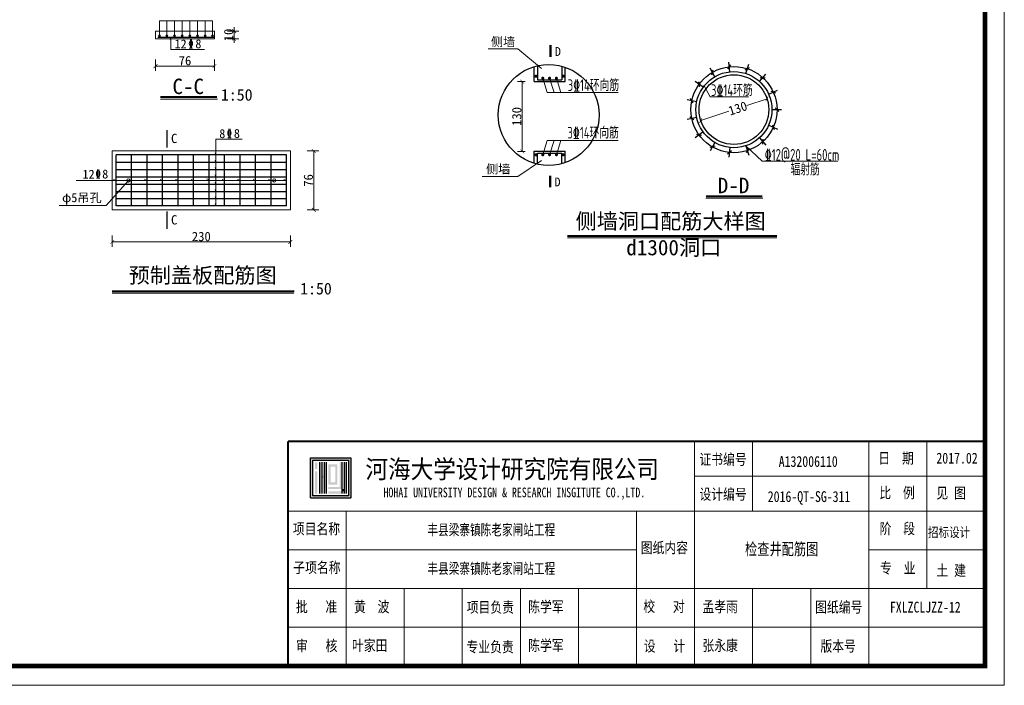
# Model space of a CAD drawing. Extents: x -13074 to 1448651, y 3648755 to 8081248.
# Tile 131 of 173: x 562824 to 563078, y 3858485 to 3858657. Entities that reach past the tile are written whole.
import ezdxf
from ezdxf.enums import TextEntityAlignment as Align

# ---------------------------------------------------------------- set-up
doc = ezdxf.new("R2010")
doc.units = 0
doc.header["$PDMODE"] = 32
doc.header["$PDSIZE"] = 0.2
doc.layers.get('0').update_dxf_attribs({"linetype": 'CONTINUOUS'})
doc.layers.get('Defpoints').update_dxf_attribs({"linetype": 'CONTINUOUS'})
for name, color, linetype, lineweight in [('0.09标注线', 3, 'CONTINUOUS', 9), ('0.13填充', 8, 'CONTINUOUS', 9), ('0.13文字', 255, 'CONTINUOUS', 13), ('0.13轮廓', 4, 'CONTINUOUS', 13), ('0.30粗线', 7, 'CONTINUOUS', 30), ('0.30红', 1, 'CONTINUOUS', 30), ('SHEET', 1, 'CONTINUOUS', 15), ('文字', 7, 'CONTINUOUS', 15), ('新建路', 7, 'CONTINUOUS', 40), ('标注', 6, 'CONTINUOUS', 9), ('配筋1', 1, 'CONTINUOUS', 50)]:
    doc.layers.add(name, color=color, linetype=linetype, lineweight=lineweight)
doc.layers.add('HOHAITK', color=7, linetype='CONTINUOUS')
doc.styles.add('-仿宋_GB2312', font='FangSong_GB2312.ttf')
doc.styles.add('CHX-1', font='tssdeng.shx', dxfattribs={"width": 0.7, "height": 300, "bigfont": 'atssdchn.shx'})
doc.styles.add('FHZ', font='FangSong_GB2312.ttf', dxfattribs={"width": 0.707, "height": 300})
doc.styles.add('HOHAITK', font='simhei.ttf')
doc.styles.add('hz-e', font='hztxt_e.shx', dxfattribs={"width": 0.65, "bigfont": 'hztxt.shx'})
doc.dimstyles.new('zzzz STANDARD', dxfattribs={"dimtxt": 2.3, "dimasz": 1, "dimexe": 1.25, "dimexo": 1.5, "dimgap": 0.2, "dimtad": 1, "dimdec": 0, "dimlfac": 10, "dimzin": 0, "dimdsep": 46, "dimtxsty": '-仿宋_GB2312', "dimblk": 'ARCHTICK', "dimcen": 0.09, "dimadec": 0, "dimazin": 0, "dimtfac": 1, "dimtdec": 0, "dimtix": 1, "dimtmove": 2, "dimatfit": 3, "dimfxl": 1.7, "dimfxlon": 1, "dimtolj": 1, "dimtzin": 0, "dimlwd": 9, "dimlwe": 9, "dimarcsym": 0})

# ---------------------------------------------------------------- blocks, each defined once
blk = doc.blocks.new('_ARCHTICK')
at = {"color": 0, "linetype": 'ByBlock', "const_width": 0.15}
blk.add_lwpolyline([(-0.5, -0.5), (0.5, 0.5)], dxfattribs=at)
blk = doc.blocks.new('*D2828')
at = {"layer": 'Defpoints', "color": 0, "linetype": 'Continuous', "lineweight": 13}
for p in [(562874.03, 3858654.44), (562874.03, 3858652.44), (562879.12, 3858652.44)]:
    blk.add_point(p, dxfattribs=at)
at = {"layer": '新建路', "color": 0, "linetype": 'Continuous', "lineweight": 9}
for p, q in [((562879.12, 3858654.44), (562879.12, 3858655.44)), ((562877.42, 3858654.44), (562880.37, 3858654.44)), ((562877.42, 3858652.44), (562880.37, 3858652.44)), ((562879.12, 3858654.44), (562879.12, 3858652.44)), ((562879.12, 3858652.44), (562879.12, 3858651.44))]:
    blk.add_line(p, q, dxfattribs=at)
for p, rotation in [((562879.12, 3858654.44), 270), ((562879.12, 3858652.44), 90)]:
    blk.add_blockref('_ARCHTICK', p, dxfattribs=dict(at, rotation=rotation))
at = {"layer": '新建路', "color": 0, "linetype": 'Continuous', "lineweight": 13, "insert": (562877.72, 3858653.44), "char_height": 2.4, "attachment_point": 5, "rotation": 90, "style": '-仿宋_GB2312'}
blk.add_mtext('\\A1;10', dxfattribs=at)
blk = doc.blocks.new('*D2829')
at = {"layer": 'Defpoints', "color": 0, "linetype": 'Continuous', "lineweight": 13}
for p in [(562847.65, 3858608.28, 0.06), (562893.65, 3858608.28, 0.06), (562847.65, 3858599.98)]:
    blk.add_point(p, dxfattribs=at)
at = {"layer": '新建路', "color": 0, "linetype": 'Continuous', "lineweight": 9}
for p, q in [((562847.65, 3858601.68), (562847.65, 3858598.73)), ((562893.65, 3858601.68), (562893.65, 3858598.73)), ((562893.65, 3858599.98), (562847.65, 3858599.98))]:
    blk.add_line(p, q, dxfattribs=at)
at = {"layer": '新建路', "color": 0, "linetype": 'Continuous', "lineweight": 9, "rotation": 180}
blk.add_blockref('_ARCHTICK', (562847.65, 3858599.98), dxfattribs=at)
at = {"layer": '新建路', "color": 0, "linetype": 'Continuous', "lineweight": 9}
blk.add_blockref('_ARCHTICK', (562893.65, 3858599.98), dxfattribs=at)
at = {"layer": '新建路', "color": 0, "linetype": 'Continuous', "lineweight": 13, "insert": (562870.65, 3858601.38), "char_height": 2.4, "attachment_point": 5, "style": '-仿宋_GB2312'}
blk.add_mtext('\\A1;230', dxfattribs=at)
blk = doc.blocks.new('*D1804')
at = {"layer": 'Defpoints', "color": 0, "linetype": 'Continuous', "lineweight": 13}
for p in [(562956.33, 3858641.39), (562953.53, 3858623.39), (562956.33, 3858623.39)]:
    blk.add_point(p, dxfattribs=at)
at = {"layer": '新建路', "color": 0, "linetype": 'Continuous', "lineweight": 9}
for p, q in [((562954.33, 3858641.39), (562952.28, 3858641.39)), ((562953.53, 3858641.39), (562953.53, 3858623.39)), ((562954.33, 3858623.39), (562952.28, 3858623.39))]:
    blk.add_line(p, q, dxfattribs=at)
for p, rotation in [((562953.53, 3858641.39), 90), ((562953.53, 3858623.39), 270)]:
    blk.add_blockref('_ARCHTICK', p, dxfattribs=dict(at, rotation=rotation))
at = {"layer": '新建路', "color": 0, "linetype": 'Continuous', "lineweight": 13, "insert": (562952.13, 3858632.39), "char_height": 2.4, "attachment_point": 5, "rotation": 90, "style": '-仿宋_GB2312'}
blk.add_mtext('\\A1;130', dxfattribs=at)
blk = doc.blocks.new('*D1805')
at = {"layer": 'Defpoints', "color": 0, "linetype": 'Continuous', "lineweight": 13}
for p in [(563016.76, 3858636.97), (562999.66, 3858631.36)]:
    blk.add_point(p, dxfattribs=at)
at = {"layer": '新建路', "color": 0, "linetype": 'Continuous', "lineweight": 9}
for p, q in [((563016.76, 3858636.97), (563011.51, 3858635.25)), ((562999.66, 3858631.36), (563006.9, 3858633.73))]:
    blk.add_line(p, q, dxfattribs=at)
for p, rotation in [((563016.76, 3858636.97), 18.17359103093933), ((562999.66, 3858631.36), 198.1735910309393)]:
    blk.add_blockref('_ARCHTICK', p, dxfattribs=dict(at, rotation=rotation))
at = {"layer": '新建路', "color": 0, "linetype": 'Continuous', "lineweight": 13, "insert": (563009.2, 3858634.49), "char_height": 2.4, "attachment_point": 5, "rotation": 18.1736, "style": '-仿宋_GB2312'}
blk.add_mtext('\\A1;130', dxfattribs=at)

msp = doc.modelspace()

# ---------------------------------------------------------------- hatches: boundary and pattern name
at = {"layer": '0.30粗线'}
for points in [[(562859.572, 3858653.186, 1), (562860.072, 3858653.186, 1)], [(562861.484, 3858653.186, 1), (562861.984, 3858653.186, 1)], [(562863.469, 3858653.186, 1), (562863.969, 3858653.186, 1)], [(562865.453, 3858653.186, 1), (562865.953, 3858653.186, 1)], [(562867.437, 3858653.186, 1), (562867.937, 3858653.186, 1)], [(562869.421, 3858653.186, 1), (562869.921, 3858653.186, 1)], [(562871.405, 3858653.186, 1), (562871.905, 3858653.186, 1)], [(562873.271, 3858653.186, 1), (562873.771, 3858653.186, 1)]]:
    msp.add_hatch(color=256, dxfattribs=at).paths.add_polyline_path(points)
at = {"layer": 'HOHAITK', "ltscale": 1000}
h = msp.add_hatch(color=7, dxfattribs=at)
h.paths.add_polyline_path([(562909.184, 3858533.849, 0.4142136), (562909.272, 3858533.937), (562909.272, 3858544.162, 0.4142136), (562909.184, 3858544.249), (562898.959, 3858544.249, 0.4142136), (562898.872, 3858544.162), (562898.872, 3858533.937, 0.4142136), (562898.959, 3858533.849)])
h.paths.add_polyline_path([(562899.449, 3858534.427), (562899.449, 3858543.672), (562908.694, 3858543.672), (562908.694, 3858534.427)], flags=16)
at = {"layer": 'HOHAITK'}
h = msp.add_hatch(color=7, dxfattribs=at)
h.paths.add_polyline_path([(562900.605, 3858543.094), (562900.027, 3858543.094), (562900.027, 3858542.516), (562900.605, 3858542.516)])
h.paths.add_polyline_path([(562900.605, 3858542.516), (562900.027, 3858542.516), (562900.027, 3858541.938), (562900.605, 3858541.938)])
h.paths.add_polyline_path([(562900.605, 3858541.938), (562900.027, 3858541.938), (562900.027, 3858541.36), (562900.605, 3858541.36)])
h.paths.add_polyline_path([(562900.605, 3858540.783), (562900.027, 3858540.783), (562900.027, 3858540.205), (562900.605, 3858540.205)])
h.paths.add_polyline_path([(562900.605, 3858540.205), (562900.027, 3858540.205), (562900.027, 3858539.627), (562900.605, 3858539.627)])
h.paths.add_polyline_path([(562900.605, 3858539.627), (562900.027, 3858539.627), (562900.027, 3858539.049), (562900.605, 3858539.049)])
h.paths.add_polyline_path([(562900.605, 3858539.049), (562900.027, 3858539.049), (562900.027, 3858538.472), (562900.605, 3858538.472)])
h.paths.add_polyline_path([(562900.605, 3858538.472), (562900.027, 3858538.472), (562900.027, 3858537.894), (562900.605, 3858537.894)])
h.paths.add_polyline_path([(562900.605, 3858537.894), (562900.027, 3858537.894), (562900.027, 3858537.316), (562900.605, 3858537.316)])
h.paths.add_polyline_path([(562900.605, 3858537.316), (562900.027, 3858537.316), (562900.027, 3858536.738), (562900.605, 3858536.738)])
h.paths.add_polyline_path([(562900.605, 3858536.738), (562900.027, 3858536.738), (562900.027, 3858536.16), (562900.605, 3858536.16)])
h.paths.add_polyline_path([(562900.605, 3858536.16), (562900.027, 3858536.16), (562900.027, 3858535.583), (562900.605, 3858535.583)])
h.paths.add_polyline_path([(562900.605, 3858535.583), (562900.027, 3858535.583), (562900.027, 3858535.005), (562900.605, 3858535.005)])
h = msp.add_hatch(color=7, dxfattribs=at)
h.paths.add_polyline_path([(562901.761, 3858543.094), (562901.183, 3858543.094), (562901.183, 3858542.516), (562901.761, 3858542.516)])
h.paths.add_polyline_path([(562901.761, 3858542.516), (562901.183, 3858542.516), (562901.183, 3858541.938), (562901.761, 3858541.938)])
h.paths.add_polyline_path([(562901.761, 3858541.938), (562901.183, 3858541.938), (562901.183, 3858541.36), (562901.761, 3858541.36)])
h.paths.add_polyline_path([(562901.761, 3858541.36), (562901.183, 3858541.36), (562901.183, 3858540.783), (562901.761, 3858540.783)])
h.paths.add_polyline_path([(562901.761, 3858540.783), (562901.183, 3858540.783), (562901.183, 3858540.205), (562901.761, 3858540.205)])
h.paths.add_polyline_path([(562901.761, 3858540.205), (562901.183, 3858540.205), (562901.183, 3858539.627), (562901.761, 3858539.627)])
h.paths.add_polyline_path([(562901.761, 3858539.627), (562901.183, 3858539.627), (562901.183, 3858539.049), (562901.761, 3858539.049)])
h.paths.add_polyline_path([(562901.761, 3858539.049), (562901.183, 3858539.049), (562901.183, 3858538.472), (562901.761, 3858538.472)])
h.paths.add_polyline_path([(562901.761, 3858538.472), (562901.183, 3858538.472), (562901.183, 3858537.894), (562901.761, 3858537.894)])
h.paths.add_polyline_path([(562901.761, 3858537.894), (562901.183, 3858537.894), (562901.183, 3858537.316), (562901.761, 3858537.316)])
h.paths.add_polyline_path([(562901.761, 3858537.316), (562901.183, 3858537.316), (562901.183, 3858536.738), (562901.761, 3858536.738)])
h.paths.add_polyline_path([(562901.761, 3858536.738), (562901.183, 3858536.738), (562901.183, 3858536.16), (562901.761, 3858536.16)])
h.paths.add_polyline_path([(562901.761, 3858536.16), (562901.183, 3858536.16), (562901.183, 3858535.583), (562901.761, 3858535.583)])
h.paths.add_polyline_path([(562901.761, 3858535.583), (562901.183, 3858535.583), (562901.183, 3858535.005), (562901.761, 3858535.005)])
h = msp.add_hatch(color=7, dxfattribs=at)
h.paths.add_polyline_path([(562902.338, 3858539.627), (562901.761, 3858539.627), (562901.761, 3858539.049), (562902.338, 3858539.049)])
h.paths.add_polyline_path([(562902.916, 3858539.627), (562902.338, 3858539.627), (562902.338, 3858539.049), (562902.916, 3858539.049)])
h.paths.add_polyline_path([(562902.916, 3858540.205), (562902.338, 3858540.205), (562902.338, 3858539.627), (562902.916, 3858539.627)])
h.paths.add_polyline_path([(562902.916, 3858540.783), (562902.338, 3858540.783), (562902.338, 3858540.205), (562902.916, 3858540.205)])
h.paths.add_polyline_path([(562902.916, 3858541.36), (562902.338, 3858541.36), (562902.338, 3858540.783), (562902.916, 3858540.783)])
h.paths.add_polyline_path([(562902.916, 3858541.938), (562902.338, 3858541.938), (562902.338, 3858541.36), (562902.916, 3858541.36)])
h.paths.add_polyline_path([(562902.916, 3858542.516), (562902.338, 3858542.516), (562902.338, 3858541.938), (562902.916, 3858541.938)])
h.paths.add_polyline_path([(562902.916, 3858543.094), (562902.338, 3858543.094), (562902.338, 3858542.516), (562902.916, 3858542.516)])
h.paths.add_polyline_path([(562902.916, 3858539.049), (562902.338, 3858539.049), (562902.338, 3858538.472), (562902.916, 3858538.472)])
h.paths.add_polyline_path([(562902.916, 3858538.472), (562902.338, 3858538.472), (562902.338, 3858537.894), (562902.916, 3858537.894)])
h.paths.add_polyline_path([(562902.916, 3858537.894), (562902.338, 3858537.894), (562902.338, 3858537.316), (562902.916, 3858537.316)])
h.paths.add_polyline_path([(562902.916, 3858537.316), (562902.338, 3858537.316), (562902.338, 3858536.738), (562902.916, 3858536.738)])
h.paths.add_polyline_path([(562902.916, 3858536.738), (562902.338, 3858536.738), (562902.338, 3858536.16), (562902.916, 3858536.16)])
h.paths.add_polyline_path([(562902.916, 3858536.16), (562902.338, 3858536.16), (562902.338, 3858535.583), (562902.916, 3858535.583)])
h.paths.add_polyline_path([(562902.916, 3858535.583), (562902.338, 3858535.583), (562902.338, 3858535.005), (562902.916, 3858535.005)])
h = msp.add_hatch(color=7, dxfattribs=at)
h.paths.add_polyline_path([(562904.072, 3858536.738), (562903.494, 3858536.738), (562903.494, 3858536.16), (562904.072, 3858536.16)])
h.paths.add_polyline_path([(562904.649, 3858536.738), (562904.072, 3858536.738), (562904.072, 3858536.16), (562904.649, 3858536.16)])
h.paths.add_polyline_path([(562905.227, 3858536.738), (562904.649, 3858536.738), (562904.649, 3858536.16), (562905.227, 3858536.16)])
h.paths.add_polyline_path([(562905.805, 3858536.738), (562905.227, 3858536.738), (562905.227, 3858536.16), (562905.805, 3858536.16)])
h.paths.add_polyline_path([(562906.383, 3858536.738), (562905.805, 3858536.738), (562905.805, 3858536.16), (562906.383, 3858536.16)])
h.paths.add_polyline_path([(562906.96, 3858536.738), (562906.383, 3858536.738), (562906.383, 3858536.16), (562906.96, 3858536.16)])
h.paths.add_polyline_path([(562906.96, 3858537.316), (562906.383, 3858537.316), (562906.383, 3858536.738), (562906.96, 3858536.738)])
h.paths.add_polyline_path([(562906.96, 3858537.894), (562906.383, 3858537.894), (562906.383, 3858537.316), (562906.96, 3858537.316)])
h.paths.add_polyline_path([(562906.96, 3858538.472), (562906.383, 3858538.472), (562906.383, 3858537.894), (562906.96, 3858537.894)])
h.paths.add_polyline_path([(562906.96, 3858539.049), (562906.383, 3858539.049), (562906.383, 3858538.472), (562906.96, 3858538.472)])
h.paths.add_polyline_path([(562906.96, 3858539.627), (562906.383, 3858539.627), (562906.383, 3858539.049), (562906.96, 3858539.049)])
h.paths.add_polyline_path([(562906.96, 3858540.205), (562906.383, 3858540.205), (562906.383, 3858539.627), (562906.96, 3858539.627)])
h.paths.add_polyline_path([(562906.96, 3858540.783), (562906.383, 3858540.783), (562906.383, 3858540.205), (562906.96, 3858540.205)])
h.paths.add_polyline_path([(562906.96, 3858541.36), (562906.383, 3858541.36), (562906.383, 3858540.783), (562906.96, 3858540.783)])
h.paths.add_polyline_path([(562906.96, 3858541.938), (562906.383, 3858541.938), (562906.383, 3858541.36), (562906.96, 3858541.36)])
h.paths.add_polyline_path([(562906.96, 3858542.516), (562906.383, 3858542.516), (562906.383, 3858541.938), (562906.96, 3858541.938)])
h.paths.add_polyline_path([(562906.96, 3858543.094), (562906.383, 3858543.094), (562906.383, 3858542.516), (562906.96, 3858542.516)])
h.paths.add_polyline_path([(562904.072, 3858535.583), (562903.494, 3858535.583), (562903.494, 3858535.005), (562904.072, 3858535.005)])
h.paths.add_polyline_path([(562904.649, 3858535.583), (562904.072, 3858535.583), (562904.072, 3858535.005), (562904.649, 3858535.005)])
h.paths.add_polyline_path([(562905.227, 3858535.583), (562904.649, 3858535.583), (562904.649, 3858535.005), (562905.227, 3858535.005)])
h.paths.add_polyline_path([(562905.805, 3858535.583), (562905.227, 3858535.583), (562905.227, 3858535.005), (562905.805, 3858535.005)])
h.paths.add_polyline_path([(562906.383, 3858535.583), (562905.805, 3858535.583), (562905.805, 3858535.005), (562906.383, 3858535.005)])
h.paths.add_polyline_path([(562906.96, 3858535.583), (562906.383, 3858535.583), (562906.383, 3858535.005), (562906.96, 3858535.005)])
h.paths.add_polyline_path([(562907.538, 3858535.583), (562906.96, 3858535.583), (562906.96, 3858535.005), (562907.538, 3858535.005)])
h.paths.add_polyline_path([(562908.116, 3858535.583), (562907.538, 3858535.583), (562907.538, 3858535.005), (562908.116, 3858535.005)])
h.paths.add_polyline_path([(562908.116, 3858536.16), (562907.538, 3858536.16), (562907.538, 3858535.583), (562908.116, 3858535.583)])
h.paths.add_polyline_path([(562908.116, 3858536.738), (562907.538, 3858536.738), (562907.538, 3858536.16), (562908.116, 3858536.16)])
h.paths.add_polyline_path([(562908.116, 3858537.316), (562907.538, 3858537.316), (562907.538, 3858536.738), (562908.116, 3858536.738)])
h.paths.add_polyline_path([(562908.116, 3858537.894), (562907.538, 3858537.894), (562907.538, 3858537.316), (562908.116, 3858537.316)])
h.paths.add_polyline_path([(562908.116, 3858538.472), (562907.538, 3858538.472), (562907.538, 3858537.894), (562908.116, 3858537.894)])
h.paths.add_polyline_path([(562908.116, 3858539.049), (562907.538, 3858539.049), (562907.538, 3858538.472), (562908.116, 3858538.472)])
h.paths.add_polyline_path([(562908.116, 3858539.627), (562907.538, 3858539.627), (562907.538, 3858539.049), (562908.116, 3858539.049)])
h.paths.add_polyline_path([(562908.116, 3858540.205), (562907.538, 3858540.205), (562907.538, 3858539.627), (562908.116, 3858539.627)])
h.paths.add_polyline_path([(562908.116, 3858540.783), (562907.538, 3858540.783), (562907.538, 3858540.205), (562908.116, 3858540.205)])
h.paths.add_polyline_path([(562908.116, 3858541.36), (562907.538, 3858541.36), (562907.538, 3858540.783), (562908.116, 3858540.783)])
h.paths.add_polyline_path([(562908.116, 3858541.938), (562907.538, 3858541.938), (562907.538, 3858541.36), (562908.116, 3858541.36)])
h.paths.add_polyline_path([(562908.116, 3858542.516), (562907.538, 3858542.516), (562907.538, 3858541.938), (562908.116, 3858541.938)])
h.paths.add_polyline_path([(562908.116, 3858543.094), (562907.538, 3858543.094), (562907.538, 3858542.516), (562908.116, 3858542.516)])
h = msp.add_hatch(color=7, dxfattribs=at)
h.paths.add_polyline_path([(562904.072, 3858537.894), (562903.494, 3858537.894), (562903.494, 3858537.316), (562904.072, 3858537.316)])
h.paths.add_polyline_path([(562904.649, 3858537.894), (562904.072, 3858537.894), (562904.072, 3858537.316), (562904.649, 3858537.316)])
h.paths.add_polyline_path([(562905.227, 3858537.894), (562904.649, 3858537.894), (562904.649, 3858537.316), (562905.227, 3858537.316)])
h.paths.add_polyline_path([(562905.805, 3858537.894), (562905.227, 3858537.894), (562905.227, 3858537.316), (562905.805, 3858537.316)])
h.paths.add_polyline_path([(562905.805, 3858538.472), (562905.227, 3858538.472), (562905.227, 3858537.894), (562905.805, 3858537.894)])
h.paths.add_polyline_path([(562905.805, 3858539.049), (562905.227, 3858539.049), (562905.227, 3858538.472), (562905.805, 3858538.472)])
h.paths.add_polyline_path([(562905.805, 3858539.627), (562905.227, 3858539.627), (562905.227, 3858539.049), (562905.805, 3858539.049)])
h.paths.add_polyline_path([(562905.805, 3858540.205), (562905.227, 3858540.205), (562905.227, 3858539.627), (562905.805, 3858539.627)])
h.paths.add_polyline_path([(562905.805, 3858540.783), (562905.227, 3858540.783), (562905.227, 3858540.205), (562905.805, 3858540.205)])
h.paths.add_polyline_path([(562905.805, 3858541.36), (562905.227, 3858541.36), (562905.227, 3858540.783), (562905.805, 3858540.783)])
h.paths.add_polyline_path([(562905.805, 3858541.938), (562905.227, 3858541.938), (562905.227, 3858541.36), (562905.805, 3858541.36)])
h.paths.add_polyline_path([(562905.805, 3858542.516), (562905.227, 3858542.516), (562905.227, 3858541.938), (562905.805, 3858541.938)])
h.paths.add_polyline_path([(562905.227, 3858542.516), (562904.649, 3858542.516), (562904.649, 3858541.938), (562905.227, 3858541.938)])
h.paths.add_polyline_path([(562904.649, 3858542.516), (562904.072, 3858542.516), (562904.072, 3858541.938), (562904.649, 3858541.938)])
h.paths.add_polyline_path([(562904.072, 3858542.516), (562903.494, 3858542.516), (562903.494, 3858541.938), (562904.072, 3858541.938)])
h.paths.add_polyline_path([(562904.072, 3858541.938), (562903.494, 3858541.938), (562903.494, 3858541.36), (562904.072, 3858541.36)])
h.paths.add_polyline_path([(562904.072, 3858541.36), (562903.494, 3858541.36), (562903.494, 3858540.783), (562904.072, 3858540.783)])
h.paths.add_polyline_path([(562904.072, 3858540.783), (562903.494, 3858540.783), (562903.494, 3858540.205), (562904.072, 3858540.205)])
h.paths.add_polyline_path([(562904.072, 3858540.205), (562903.494, 3858540.205), (562903.494, 3858539.627), (562904.072, 3858539.627)])
h.paths.add_polyline_path([(562904.072, 3858539.627), (562903.494, 3858539.627), (562903.494, 3858539.049), (562904.072, 3858539.049)])
h.paths.add_polyline_path([(562904.072, 3858539.049), (562903.494, 3858539.049), (562903.494, 3858538.472), (562904.072, 3858538.472)])
h.paths.add_polyline_path([(562904.072, 3858538.472), (562903.494, 3858538.472), (562903.494, 3858537.894), (562904.072, 3858537.894)])
msp.add_hatch(color=7, dxfattribs=at).paths.add_polyline_path([(562907.538, 3858536.16), (562906.96, 3858536.16), (562906.96, 3858535.583), (562907.538, 3858535.583)])

# ---------------------------------------------------------------- linework, layer by layer
at = {"ltscale": 5}
for p, q in [((562956.624, 3858641.392), (562956.624, 3858645.253)), ((562964.624, 3858641.392), (562964.624, 3858645.085)), ((563002.482, 3858643.177), (563002.816, 3858644.421)), ((563006.644, 3858644.728), (563007.455, 3858645.729)), ((563011.076, 3858644.452), (563012.224, 3858645.037)), ((563015.014, 3858642.398), (563016.301, 3858642.465)), ((562956.624, 3858641.392), (562964.624, 3858641.392)), ((562999.312, 3858640.067), (562999.11, 3858641.339)), ((562997.68, 3858635.936), (562996.978, 3858637.017)), ((563017.775, 3858638.92), (563018.978, 3858638.458)), ((563018.883, 3858634.619), (563019.794, 3858633.708)), ((562997.87, 3858631.499), (562996.789, 3858632.201)), ((563018.146, 3858630.239), (563018.607, 3858629.036)), ((562999.847, 3858627.523), (562998.575, 3858627.724)), ((563015.691, 3858626.538), (563015.623, 3858625.252)), ((563003.271, 3858624.694), (563002.027, 3858624.361)), ((563011.943, 3858624.156), (563011.358, 3858623.008)), ((562956.624, 3858620.31), (562956.624, 3858623.392)), ((562956.624, 3858623.392), (562964.624, 3858623.392)), ((562964.624, 3858620.479), (562964.624, 3858623.392)), ((563007.55, 3858623.503), (563006.549, 3858622.693))]:
    msp.add_line(p, q, dxfattribs=at)
for centre, radius in [((562960.364, 3858632.782), 13.02), ((563008.212, 3858634.163), 11.126), ((563008.212, 3858634.163), 9)]:
    msp.add_circle(centre, radius, dxfattribs=at)
at = {"layer": '0.09标注线'}
for p, q in [((562859.822, 3858657.102), (562873.521, 3858657.102, 24.943)), ((562859.822, 3858653.186, 21.677), (562859.822, 3858657.102, 21.677)), ((562861.734, 3858653.186, 21.677), (562861.734, 3858657.102, 21.677)), ((562863.719, 3858653.186, 21.677), (562863.719, 3858657.102, 21.677)), ((562865.703, 3858653.186, 21.677), (562865.703, 3858657.102, 21.677)), ((562867.679, 3858652.936, 21.677), (562867.679, 3858657.102, 21.677)), ((562869.671, 3858653.186, 21.677), (562869.671, 3858657.102, 21.677)), ((562871.655, 3858653.186, 21.677), (562871.655, 3858657.102, 21.677)), ((562873.521, 3858653.186, 21.677), (562873.521, 3858657.102, 21.677))]:
    msp.add_line(p, q, dxfattribs=at)
at = {"layer": '0.09标注线', "lineweight": 9}
for p, q in [((562952.412, 3858649.872), (562944.774, 3858649.872)), ((562958.536, 3858644.803), (562952.412, 3858649.872)), ((562958.843, 3858642.265), (562960, 3858638.57)), ((562960.601, 3858642.265), (562961.759, 3858638.57)), ((562962.359, 3858642.265), (562963.517, 3858638.57)), ((563000.55, 3858640.315), (563002.057, 3858637.469)), ((562960, 3858638.57), (562978.286, 3858638.57)), ((563002.057, 3858637.469), (563011.988, 3858637.469)), ((562958.843, 3858622.518), (562960, 3858626.213)), ((562960, 3858626.213), (562978.286, 3858626.213)), ((562960.601, 3858622.518), (562961.759, 3858626.213)), ((562962.359, 3858622.518), (562963.517, 3858626.213)), ((563011.249, 3858624.818), (563015.506, 3858620.861)), ((562958.536, 3858621.044), (562952.412, 3858616.924)), ((563015.506, 3858620.861), (563035.014, 3858620.861)), ((562952.412, 3858616.924), (562943.199, 3858616.924))]:
    msp.add_line(p, q, dxfattribs=at)
at = {"layer": '0.09标注线', "linetype": 'Continuous', "lineweight": 13}
msp.add_line((562846.045, 3858609.419, 0.06), (562851.804, 3858615.88, 0.06), dxfattribs=at)
at = {"layer": '0.13填充'}
for p, q in [((562862.809, 3858652.871), (562862.647, 3858652.315)), ((562874.36, 3858622.48, 0.06), (562874.198, 3858623.036, 0.06)), ((562874.36, 3858620.512, 0.06), (562874.198, 3858621.068, 0.06)), ((562874.36, 3858618.627, 0.06), (562874.198, 3858619.183, 0.06)), ((562874.36, 3858616.741, 0.06), (562874.198, 3858617.297, 0.06)), ((562874.36, 3858614.855, 0.06), (562874.198, 3858615.411, 0.06)), ((562874.36, 3858612.97, 0.06), (562874.198, 3858613.526, 0.06)), ((562874.36, 3858611.084, 0.06), (562874.198, 3858611.64, 0.06)), ((562874.36, 3858609.28, 0.06), (562874.198, 3858609.836, 0.06))]:
    msp.add_line(p, q, dxfattribs=at)
at = {"layer": '0.13填充', "ltscale": 0.005}
for p, q in [((562860.094, 3858636.899), (562874.825, 3858636.899)), ((563000.946, 3858611.309), (563015.677, 3858611.309)), ((562965.243, 3858601.043, 0.035), (563019.318, 3858601.043, 0.035)), ((562847.636, 3858586.722), (562894.52, 3858586.722))]:
    msp.add_line(p, q, dxfattribs=at)
at = {"layer": '0.13填充', "lineweight": 40, "ltscale": 0.005}
for p, q in [((562860.15, 3858637.429), (562874.69, 3858637.429)), ((563001.002, 3858611.838), (563015.543, 3858611.838)), ((562965.243, 3858601.591, 0.035), (563019.318, 3858601.591, 0.035)), ((562847.636, 3858587.269), (562894.589, 3858587.269))]:
    msp.add_line(p, q, dxfattribs=at)
at = {"layer": '0.13填充', "color": 3, "lineweight": 9, "ltscale": 0.005}
for p, q in [((562847.999, 3858616.139, 0.06), (562848.653, 3858615.88, 0.06)), ((562851.999, 3858616.139, 0.06), (562852.653, 3858615.88, 0.06)), ((562855.999, 3858616.139, 0.06), (562856.653, 3858615.88, 0.06)), ((562859.999, 3858616.139, 0.06), (562860.653, 3858615.88, 0.06)), ((562863.999, 3858616.139, 0.06), (562864.653, 3858615.88, 0.06)), ((562867.999, 3858616.139, 0.06), (562868.653, 3858615.88, 0.06)), ((562871.999, 3858616.269, 0.06), (562872.653, 3858616.009, 0.06)), ((562875.999, 3858616.139, 0.06), (562876.653, 3858615.88, 0.06)), ((562879.999, 3858616.139, 0.06), (562880.653, 3858615.88, 0.06)), ((562883.999, 3858616.139, 0.06), (562884.653, 3858615.88, 0.06)), ((562887.999, 3858616.139, 0.06), (562888.653, 3858615.88, 0.06)), ((562891.999, 3858616.139, 0.06), (562892.653, 3858615.88, 0.06))]:
    msp.add_line(p, q, dxfattribs=at)
at = {"layer": '0.13填充', "ltscale": 0.005}
for centre in [(562851.804, 3858615.88, 0.06), (562889.503, 3858615.88, 0.06)]:
    msp.add_circle(centre, 0.432, dxfattribs=at)
at = {"layer": '0.13文字', "lineweight": 13}
for p, q in [((562862.809, 3858649.71), (562862.809, 3858652.871)), ((562862.809, 3858649.71), (562871.433, 3858649.71)), ((562874.36, 3858626.513, 0.06), (562881.226, 3858626.513, 0.06)), ((562874.36, 3858609.28, 0.06), (562874.36, 3858626.513, 0.06))]:
    msp.add_line(p, q, dxfattribs=at)
at = {"layer": '0.13文字', "color": 3, "lineweight": 9}
for p, q in [((562838.335, 3858615.88, 0.06), (562892.653, 3858615.88, 0.06)), ((562833.908, 3858609.419, 0.06), (562846.045, 3858609.419, 0.06))]:
    msp.add_line(p, q, dxfattribs=at)
at = {"layer": '0.13轮廓'}
for centre in [(562859.822, 3858653.186, 21.677), (562861.734, 3858653.186, 21.677), (562863.719, 3858653.186, 21.677), (562865.703, 3858653.186, 21.677), (562867.687, 3858653.186, 21.677), (562869.671, 3858653.186, 21.677), (562871.655, 3858653.186, 21.677), (562873.521, 3858653.186, 21.677)]:
    msp.add_circle(centre, 0.25, dxfattribs=at)
at = {"layer": '0.30粗线', "lineweight": 13}
for p, q in [((562874.031, 3858654.443), (562858.831, 3858654.443)), ((562858.831, 3858654.443), (562858.831, 3858652.443)), ((562874.031, 3858652.443), (562858.831, 3858652.443)), ((562874.031, 3858654.443), (562874.031, 3858652.443)), ((562847.653, 3858623.48, 0.06), (562893.653, 3858623.48, 0.06)), ((562847.653, 3858623.48, 0.06), (562847.653, 3858608.28, 0.06)), ((562893.653, 3858608.28, 0.06), (562893.653, 3858623.48, 0.06)), ((562847.653, 3858608.28, 0.06), (562893.653, 3858608.28, 0.06))]:
    msp.add_line(p, q, dxfattribs=at)
at = {"layer": '0.30粗线'}
for p, q in [((562859.415, 3858652.871), (562874.031, 3858652.871)), ((562861.734, 3858628.876), (562861.734, 3858624.379)), ((562861.734, 3858607.846), (562861.734, 3858603.349))]:
    msp.add_line(p, q, dxfattribs=at)
at = {"layer": '0.30红'}
for p, q in [((562957.483, 3858645.479), (562957.483, 3858641.852)), ((562963.765, 3858645.349), (562963.765, 3858641.852)), ((563003.299, 3858642.673), (563002.049, 3858644.838)), ((563007.185, 3858643.936), (563006.924, 3858646.422)), ((563011.249, 3858643.509), (563012.021, 3858645.886)), ((562957.483, 3858641.852), (562963.765, 3858641.852)), ((563014.787, 3858641.466), (563016.46, 3858643.323)), ((563000.263, 3858639.939), (562998.24, 3858641.408)), ((562998.601, 3858636.206), (562996.155, 3858636.726)), ((563017.189, 3858638.16), (563019.473, 3858639.177)), ((563018.038, 3858634.163), (563020.538, 3858634.163)), ((562998.601, 3858632.12), (562996.155, 3858631.601)), ((563017.189, 3858630.167), (563019.473, 3858629.15)), ((563000.263, 3858628.388), (562998.24, 3858626.918)), ((563014.787, 3858626.861), (563016.46, 3858625.003)), ((563003.299, 3858625.654), (563002.049, 3858623.488)), ((563007.185, 3858624.391), (563006.924, 3858621.905)), ((563011.249, 3858624.818), (563012.021, 3858622.44)), ((562848.653, 3858609.28, 0.06), (562848.653, 3858622.48, 0.06)), ((562892.653, 3858622.48, 0.06), (562848.653, 3858622.48, 0.06)), ((562852.653, 3858609.28, 0.06), (562852.653, 3858622.48, 0.06)), ((562856.653, 3858609.28, 0.06), (562856.653, 3858622.48, 0.06)), ((562860.653, 3858609.28, 0.06), (562860.653, 3858622.48, 0.06)), ((562864.653, 3858609.28, 0.06), (562864.653, 3858622.48, 0.06)), ((562868.653, 3858609.28, 0.06), (562868.653, 3858622.48, 0.06)), ((562872.653, 3858609.28, 0.06), (562872.653, 3858622.48, 0.06)), ((562876.653, 3858609.28, 0.06), (562876.653, 3858622.48, 0.06)), ((562880.653, 3858609.28, 0.06), (562880.653, 3858622.48, 0.06)), ((562884.653, 3858609.28, 0.06), (562884.653, 3858622.48, 0.06)), ((562888.653, 3858609.28, 0.06), (562888.653, 3858622.48, 0.06)), ((562892.653, 3858609.28, 0.06), (562892.653, 3858622.48, 0.06)), ((562957.483, 3858620.085), (562957.483, 3858622.932)), ((562957.483, 3858622.932), (562963.765, 3858622.932)), ((562963.765, 3858620.214), (562963.765, 3858622.932)), ((562892.653, 3858620.512, 0.06), (562848.653, 3858620.512, 0.06)), ((562892.653, 3858618.627, 0.06), (562848.653, 3858618.627, 0.06)), ((562892.653, 3858616.741, 0.06), (562848.653, 3858616.741, 0.06)), ((562892.653, 3858614.855, 0.06), (562848.653, 3858614.855, 0.06)), ((562892.653, 3858612.97, 0.06), (562848.653, 3858612.97, 0.06)), ((562892.653, 3858611.084, 0.06), (562848.653, 3858611.084, 0.06)), ((562892.653, 3858609.28, 0.06), (562848.653, 3858609.28, 0.06))]:
    msp.add_line(p, q, dxfattribs=at)
msp.add_circle((563008.212, 3858634.163), 9.826, dxfattribs=at)
at = {"layer": 'HOHAITK', "color": 7}
for p, q in [((562901.183, 3858543.094), (562901.183, 3858535.005)), ((562901.761, 3858543.094), (562901.761, 3858535.005)), ((562902.338, 3858543.094), (562902.338, 3858535.005)), ((562902.916, 3858543.094), (562902.916, 3858535.005)), ((562906.96, 3858543.094), (562906.96, 3858535.005)), ((562907.538, 3858543.094), (562907.538, 3858535.005)), ((562908.116, 3858535.005), (562908.116, 3858543.094))]:
    msp.add_line(p, q, dxfattribs=at)
for points in [[(562898.959, 3858544.249), (562909.184, 3858544.249, -0.4142136), (562909.272, 3858544.162), (562909.272, 3858533.937, -0.4142136), (562909.184, 3858533.849), (562898.959, 3858533.849, -0.4142136), (562898.872, 3858533.937), (562898.872, 3858544.162, -0.4142136)], [(562899.537, 3858543.672), (562908.606, 3858543.672, -0.4142136), (562908.694, 3858543.584), (562908.694, 3858534.515, -0.4142136), (562908.606, 3858534.427), (562899.537, 3858534.427, -0.4142136), (562899.449, 3858534.515), (562899.449, 3858543.584, -0.4142136)]]:
    msp.add_lwpolyline(points, format="xyb", close=True, dxfattribs=at)
at = {"layer": 'SHEET', "color": 7}
for p, q in [((562998.047, 3858530.489), (562998.047, 3858548.489)), ((563013.047, 3858530.489), (563013.047, 3858548.489)), ((563043.047, 3858530.489), (563043.047, 3858548.489)), ((563058.047, 3858510.489), (563058.047, 3858548.489)), ((563073.047, 3858539.489), (562998.047, 3858539.489)), ((562893.047, 3858530.489), (563073.047, 3858530.489)), ((562893.047, 3858490.489), (562893.047, 3858530.489)), ((562893.047, 3858530.489), (562968.047, 3858530.489)), ((562908.047, 3858490.489), (562908.047, 3858530.489)), ((562983.047, 3858490.489), (562983.047, 3858530.489)), ((562998.047, 3858490.489), (562998.047, 3858530.489)), ((563043.047, 3858490.489), (563043.047, 3858530.489)), ((563043.047, 3858510.489), (563043.047, 3858530.489)), ((562893.047, 3858520.489), (562983.047, 3858520.489)), ((563043.047, 3858520.489), (563073.047, 3858520.489)), ((562893.047, 3858510.489), (563073.047, 3858510.489)), ((562923.047, 3858490.489), (562923.047, 3858510.489)), ((562938.047, 3858490.489), (562938.047, 3858510.489)), ((562953.047, 3858490.489), (562953.047, 3858510.489)), ((562968.047, 3858490.489), (562968.047, 3858510.489)), ((563013.047, 3858490.489), (563013.047, 3858510.489)), ((563028.047, 3858490.489), (563028.047, 3858510.489)), ((563073.047, 3858490.489), (563073.047, 3858510.489)), ((562893.047, 3858500.489), (563073.047, 3858500.489))]:
    msp.add_line(p, q, dxfattribs=at)
msp.add_lwpolyline([(563078.047, 3858485.489), (562658.047, 3858485.489), (562658.047, 3858782.489), (563078.047, 3858782.489)], close=True, dxfattribs=at)
at = {"layer": 'SHEET', "color": 7, "const_width": 1.2}
msp.add_lwpolyline([(562683.047, 3858777.489), (563073.047, 3858777.489), (563073.047, 3858490.489), (562683.047, 3858490.489)], close=True, dxfattribs=at)
at = {"layer": 'SHEET', "color": 7, "const_width": 0.5}
for points in [[(562893.047, 3858490.489), (562893.047, 3858548.489)], [(562893.047, 3858548.489), (563073.047, 3858548.489)]]:
    msp.add_lwpolyline(points, dxfattribs=at)
at = {"layer": '标注', "ltscale": 5, "const_width": 0.4}
for points in [[(562956.884, 3858642.785, -1), (562957.284, 3858642.785, -1)], [(562959.043, 3858642.265, 1), (562958.643, 3858642.265, 1)], [(562960.801, 3858642.265, 1), (562960.401, 3858642.265, 1)], [(562962.559, 3858642.265, 1), (562962.159, 3858642.265, 1)], [(562964.318, 3858642.785, 1), (562963.918, 3858642.785, 1)], [(562956.884, 3858622.518, 1), (562957.284, 3858622.518, 1)], [(562959.043, 3858622.518, -1), (562958.643, 3858622.518, -1)], [(562960.801, 3858622.518, -1), (562960.401, 3858622.518, -1)], [(562962.559, 3858622.518, -1), (562962.159, 3858622.518, -1)], [(562964.318, 3858622.518, -1), (562963.918, 3858622.518, -1)]]:
    msp.add_lwpolyline(points, format="xyb", close=True, dxfattribs=at)
at = {"layer": '配筋1', "ltscale": 5}
for p, q in [((562960.852, 3858647.834), (562960.852, 3858650.769)), ((562960.756, 3858614.139), (562960.756, 3858617.073))]:
    msp.add_line(p, q, dxfattribs=at)

# ---------------------------------------------------------------- texts
at = {"color": 7, "insert": (563020.547, 3858520.489), "char_height": 3.08571, "width": 44.99997, "attachment_point": 5, "style": 'FHZ'}
msp.add_mtext('{\\W0.75;检查井配筋图}', dxfattribs=at)
at = {"layer": '0.09标注线', "color": 3, "style": '-仿宋_GB2312'}
for s, p in [('侧墙', (562945.453, 3858650.551)), ('D', (562961.966, 3858648.028)), ('侧墙', (562944.198, 3858617.684)), ('D', (562961.87, 3858614.332))]:
    msp.add_text(s, height=2.3, dxfattribs=at).set_placement(p)
at = {"layer": '0.09标注线', "lineweight": 9, "style": 'CHX-1', "width": 0.7}
for p in [(562971.917, 3858640.626), (562971.853, 3858628.355)]:
    msp.add_text('3%%13214环向筋', height=3, dxfattribs=at).set_placement(p, align=Align.MIDDLE)
at = {"layer": '0.09标注线', "lineweight": 9}
for s, height, style, width, p in [('3%%13214环筋', 3, 'CHX-1', 0.7, (563002.29, 3858637.688)), ('%%13212@20 L=60cm', 3, 'CHX-1', 0.7, (563016.177, 3858620.996)), ('辐射筋', 3.0798, 'hz-e', 0.65, (563022.861, 3858617.175))]:
    msp.add_text(s, height=height, dxfattribs=dict(at, style=style, width=width)).set_placement(p)
at = {"layer": '0.09标注线', "style": '-仿宋_GB2312'}
for s, insert, char_height, width, attachment_point in [('12', (562863.734, 3858649.97), 2.3, 17.07403, 7), ('8', (562869.116, 3858649.97), 2.3, 17.07403, 7), ('8', (562875.285, 3858626.773, 0.06), 2.3, 17.07403, 7), ('8', (562879.056, 3858626.829, 0.06), 2.3, 17.07403, 7), ('C', (562862.829, 3858627.927), 2.4, 12.60969, 1), ('12', (562839.962, 3858618.633, 0.06), 2.3, 17.07403, 1), ('8', (562845.052, 3858618.681, 0.06), 2.3, 17.07403, 1), ('φ5吊孔', (562834.684, 3858612.568, 0.06), 2.3, 17.07403, 1), ('C', (562862.829, 3858606.897), 2.4, 12.60969, 1)]:
    msp.add_mtext(s, dxfattribs=dict(at, insert=insert, char_height=char_height, width=width, attachment_point=attachment_point))
at = {"layer": 'HOHAITK', "color": 7, "style": 'HOHAITK'}
for s, height, width, p in [('河海大学设计研究院有限公司', 4.75, 0.9, (562913.054, 3858538.942)), ('HOHAI UNIVERSITY DESIGN & RESEARCH INSGITUTE CO.,LTD.', 2.5, 0.75, (562917.704, 3858534.051))]:
    msp.add_text(s, height=height, dxfattribs=dict(at, width=width)).set_placement(p)
at = {"layer": 'SHEET', "color": 7, "style": 'FHZ', "width": 0.8}
for s, height, p in [('证书编号', 2.8, (562999.294, 3858542.435)), ('日  期', 2.8, (563045.505, 3858542.759)), ('2017.02', 2.8, (563060.505, 3858542.759)), ('A132006110', 2.8, (563019.779, 3858541.901)), ('设计编号', 2.8, (562999.3, 3858533.435)), ('比  例', 2.8, (563045.768, 3858533.816)), ('见 图', 2.8, (563060.505, 3858533.759)), ('项目名称', 2.8, (562894.282, 3858524.499)), ('阶  段', 2.8, (563045.836, 3858524.546)), ('招标设计', 2.5, (563058.325, 3858523.759)), ('图纸内容', 2.8, (562984.136, 3858519.641)), ('子项名称', 2.8, (562894.387, 3858514.499)), ('专  业', 2.8, (563045.959, 3858514.37)), ('土 建', 2.8, (563060.505, 3858513.759)), ('批   准', 2.8, (562895.077, 3858504.387)), ('黄  波', 2.8, (562910.077, 3858504.387)), ('项目负责', 2.8, (562939.206, 3858504.258)), ('陈学军', 2.8, (562955.076, 3858504.387)), ('校   对', 2.8, (562984.815, 3858504.451)), ('孟孝雨', 2.8, (563000.076, 3858504.387)), ('图纸编号', 2.8, (563029.17, 3858504.28)), ('FXLZCLJZZ-12', 2.8, (563048.498, 3858504.28)), ('审   核', 2.8, (562895.112, 3858494.322)), ('叶家田', 2.8, (562909.559, 3858494.387)), ('专业负责', 2.8, (562939.134, 3858494.023)), ('陈学军', 2.8, (562955.076, 3858494.387)), ('设   计', 2.8, (562984.933, 3858494.211)), ('张永康', 2.8, (563000.076, 3858494.387)), ('版本号', 2.8, (563030.552, 3858494.209))]:
    msp.add_text(s, height=height, dxfattribs=at).set_placement(p)
at = {"layer": 'SHEET', "color": 1, "style": 'FHZ', "width": 0.8}
msp.add_text('2016-QT-SG-311', height=2.8, dxfattribs=at).set_placement((563016.95, 3858532.825))
at = {"layer": 'SHEET', "color": 7, "char_height": 2.8, "width": 74.99994, "attachment_point": 5, "style": 'FHZ'}
for insert in [(562945.547, 3858525.489), (562945.547, 3858515.489)]:
    msp.add_mtext('{\\W0.72;丰县梁寨镇陈老家闸站工程}', dxfattribs=dict(at, insert=insert))
at = {"layer": '文字', "style": 'CHX-1', "width": 0.62}
for p in [(562867.358, 3858650.041), (562877.299, 3858626.899, 0.06), (562843.398, 3858616.43, 0.06)]:
    msp.add_text('\x84', height=2.3, dxfattribs=at).set_placement(p)
at = {"layer": '文字', "color": 7, "attachment_point": 1, "style": '-仿宋_GB2312'}
for s, insert, char_height, width in [('C-C', (562863.188, 3858642.166), 4, 38.01372), ('1:50', (562875.72, 3858639.477), 3, 10.28955), ('D-D', (563004.041, 3858616.575), 4, 38.01372), ('侧墙洞口配筋大样图', (562967.329, 3858607.357, 0.035), 4, 55.44961), ('d1300洞口', (562980.407, 3858600.543, 0.035), 4, 55.44961), ('预制盖板配筋图', (562851.906, 3858593.382), 4, 55.44961), ('1:50', (562896.187, 3858589.433), 3, 10.28955)]:
    msp.add_mtext(s, dxfattribs=dict(at, insert=insert, char_height=char_height, width=width))

# ---------------------------------------------------------------- dimensions: what is measured, and where the dimension line sits
at = {"layer": '新建路', "color": 3, "linetype": 'Continuous', "lineweight": 13}
dim = msp.add_linear_dim(base=(562879.117, 3858652.443), p1=(562874.031, 3858654.443), p2=(562874.031, 3858652.443), angle=90, dimstyle='zzzz STANDARD', override={"dimtxt": 2.4, "dimexo": 2, "dimlfac": 5}, dxfattribs=at)
dim.commit()
dim.dimension.update_dxf_attribs({"geometry": '*D2828', "text_midpoint": (562877.717, 3858653.443)})
msp.add_linear_dim(base=(562874.031, 3858645.403), p1=(562858.831, 3858652.443), p2=(562874.031, 3858652.443), dimstyle='zzzz STANDARD', override={"dimtxt": 2.4, "dimexo": 2, "dimlfac": 5}, dxfattribs=at).render()
dim = msp.add_linear_dim(base=(562953.53, 3858623.392), p1=(562956.329, 3858641.392), p2=(562956.329, 3858623.392), angle=90, text='130', dimstyle='zzzz STANDARD', override={"dimtxt": 2.4, "dimexo": 2}, dxfattribs=at)
dim.commit()
dim.dimension.update_dxf_attribs({"geometry": '*D1804', "text_midpoint": (562952.13, 3858632.392)})
dim = msp.add_diameter_dim_2p(p1=(562999.661, 3858631.356), p2=(563016.763, 3858636.97), text='130', dimstyle='zzzz STANDARD', override={"dimtxt": 2.4, "dimexo": 2}, dxfattribs=at)
dim.commit()
dim.dimension.update_dxf_attribs({"geometry": '*D1805', "text_midpoint": (563009.204, 3858634.489), "dimtype": 163})
msp.add_linear_dim(base=(562899.714, 3858623.48), p1=(562893.653, 3858608.28, 0.06), p2=(562893.653, 3858623.48, 0.06), angle=90, dimstyle='zzzz STANDARD', override={"dimtxt": 2.4, "dimexo": 2, "dimlfac": 5}, dxfattribs=at).render()
dim = msp.add_linear_dim(base=(562847.653, 3858599.979), p1=(562893.653, 3858608.28, 0.06), p2=(562847.653, 3858608.28, 0.06), dimstyle='zzzz STANDARD', override={"dimtxt": 2.4, "dimexo": 2, "dimlfac": 5}, dxfattribs=at)
dim.commit()
dim.dimension.update_dxf_attribs({"geometry": '*D2829', "text_midpoint": (562870.653, 3858601.379)})

doc.saveas('drawing.dxf')
